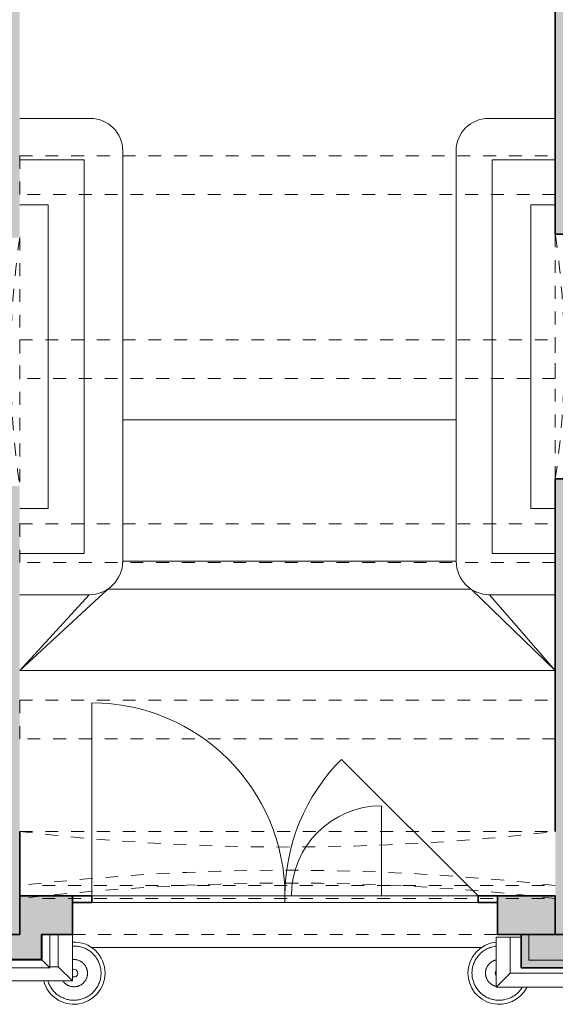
# Model space of a CAD drawing. Header units: metres. Extents: x -0.3 to 46.9, y -0.4 to 27.9.
# Tile 10 of 26: x 17.7 to 21.8, y 0 to 7.7. Entities that reach past the tile are written whole.
import ezdxf

# ---------------------------------------------------------------- set-up
doc = ezdxf.new("R2010")
doc.units = ezdxf.units.M
doc.linetypes.add('AV - Cerch_ 1 tecka 4mm', pattern=[0.006, 0.004, -0.001, 0, -0.001])
doc.linetypes.add('AV - Cerch_ 2 tecky 4mm', pattern=[0.008, 0.004, -0.0015, 0, -0.001, 0, -0.0015])
doc.layers.add('AV-SRAFY', color=7, linetype='Continuous', lineweight=35)
doc.layers.add('AV-STAVBA', color=7, linetype='Continuous', lineweight=18)

# ---------------------------------------------------------------- blocks, each defined once
blk = doc.blocks.new('GM_Otvor s půlkruhovým nadpražím - 1930x3420_965-939870-1NP')
at = {"layer": 'AV-STAVBA', "color": 254, "linetype": 'AV - Cerch_ 1 tecka 4mm', "lineweight": 13, "true_color": 0xcccccc}
for p, q in [((-0.965, 0.275), (0.965, 0.275)), ((0.965, -0.275), (-0.965, -0.275))]:
    blk.add_line(p, q, dxfattribs=at)
for centre, start, end in [((0, 6.8916), 261.70219, 278.29781), ((0, -6.8916), 81.70219, 98.29781)]:
    blk.add_arc(centre, 6.6866, start, end, dxfattribs=at)
blk = doc.blocks.new('GM_Otvor s půlkruhovým nadpražím - 1900x3420_965-945535-1NP')
at = {"layer": 'AV-STAVBA', "color": 254, "linetype": 'AV - Cerch_ 1 tecka 4mm', "lineweight": 13, "true_color": 0xcccccc}
for p, q in [((-0.95, 0.29), (0.95, 0.29)), ((0.95, -0.29), (-0.95, -0.29))]:
    blk.add_line(p, q, dxfattribs=at)
for centre, start, end in [((0, 6.7014), 261.57164, 278.42836), ((0, -6.7014), 81.57164, 98.42836)]:
    blk.add_arc(centre, 6.4814, start, end, dxfattribs=at)
blk = doc.blocks.new('GM_Otvor s klenutým nadpražím - 4160x5200-1335175-1NP')
at = {"layer": 'AV-STAVBA', "color": 254, "linetype": 'AV - Cerch_ 1 tecka 4mm', "lineweight": 13, "true_color": 0xcccccc}
for p, q in [((-2.08, 0.45), (2.08, 0.45)), ((1.9965, -0.07), (-1.9965, -0.07))]:
    blk.add_line(p, q, dxfattribs=at)
for centre, start, end in [((0, 18.4167), 263.39627, 276.60373), ((0, -18.0367), 83.39627, 96.60373)]:
    blk.add_arc(centre, 18.0867, start, end, dxfattribs=at)
blk = doc.blocks.new('DO_2_Ocel__členěné dřevěné vrata - 1500x1970-1358107-1NP')
at = {"layer": 'AV-STAVBA', "color": 254, "true_color": 0xcccccc}
for p, q in [((-1.5, 1.65), (-1.5, 0.15)), ((1.5, 0.15), (0.4393, 1.2107)), ((0.75, 0.85), (0.75, 0.15)), ((-1.5, 0.1), (1.5, 0.1)), ((0, 0.15), (0, 0.1))]:
    blk.add_line(p, q, dxfattribs=at)
at = {"layer": 'AV-STAVBA', "color": 254, "lineweight": 35, "true_color": 0xcccccc}
for p, q in [((-1.5, 0.15), (-1.65, 0.15)), ((-1.65, 0.1), (-1.5, 0.1)), ((-1.5, 0.1), (-1.5, 0.15)), ((1.65, 0.15), (1.5, 0.15)), ((1.5, 0.15), (1.5, 0.1)), ((1.5, 0.1), (1.65, 0.1))]:
    blk.add_line(p, q, dxfattribs=at)
at = {"layer": 'AV-STAVBA', "color": 254, "linetype": 'AV - Cerch_ 1 tecka 4mm', "true_color": 0xcccccc}
for p, q in [((-1.65, 0.15), (1.65, 0.15)), ((-1.5, 0.15), (1.5, 0.15)), ((-1.5, 0.1), (1.5, 0.1)), ((1.65, -0.15), (-1.65, -0.15))]:
    blk.add_line(p, q, dxfattribs=at)
at = {"layer": 'AV-STAVBA', "color": 254, "true_color": 0xcccccc}
for centre, radius, start, end in [((-1.5, 0.15), 1.5, 360, 90), ((1.5, 0.15), 1.5, 135, 180), ((0.75, 0.15), 0.7, 90, 180)]:
    blk.add_arc(centre, radius, start, end, dxfattribs=at)
blk = doc.blocks.new('SFR_Trám_obdelník - 300x380-1644687-1NP')
at = {"layer": 'AV-STAVBA', "color": 254, "linetype": 'AV - Cerch_ 1 tecka 4mm', "lineweight": 13, "true_color": 0xcccccc}
for p, q in [((-2.08, -0.15), (-2.08, 0.15)), ((-2.08, 0.15), (2.08, 0.15)), ((2.08, 0.15), (2.08, -0.15)), ((2.08, -0.15), (-2.08, -0.15))]:
    blk.add_line(p, q, dxfattribs=at)
blk = doc.blocks.new('Zdobná fasáda 1NP - Zdobná fasáda 1NP-1554848-1NP')
at = {"layer": 'AV-STAVBA', "true_color": 0xcccccc}
blk.add_hatch(color=254, dxfattribs=at).paths.add_polyline_path([(21.5598, 0.2882), (23.0714, 0.2882), (23.0714, 0.5482), (23.0114, 0.5482), (23.0114, 0.3482), (21.6198, 0.3482), (21.6198, 0.5482), (21.5598, 0.5482), (21.5598, 0.4017)])
at = {"layer": 'AV-STAVBA', "color": 254, "true_color": 0xcccccc}
for p, q in [((17.8398, 0.3482), (17.8398, 0.5482)), ((17.8998, 0.5482), (17.8998, 0.2882)), ((17.9648, 0.5482), (17.9648, 0.2982)), ((18.0748, 0.5482), (18.0748, 0.1882)), ((21.6198, 0.3482), (21.6198, 0.5482)), ((21.3648, 0.5282), (21.4748, 0.5282)), ((21.3648, 0.1382), (21.3648, 0.5282)), ((21.4748, 0.2482), (21.4748, 0.5282)), ((16.465, 0.3482), (17.8398, 0.3482)), ((17.8998, 0.2882), (17.8398, 0.3482)), ((23.0114, 0.3482), (21.6198, 0.3482)), ((17.8998, 0.2882), (16.405, 0.2882)), ((17.8998, 0.2982), (17.9648, 0.2982)), ((18.0748, 0.1882), (17.9648, 0.2982)), ((21.4748, 0.2482), (21.3648, 0.1382)), ((33.9191, 0.2482), (21.4748, 0.2482)), ((18.0748, 0.1882), (5.6298, 0.1882)), ((33.8298, 0.1382), (21.3648, 0.1382))]:
    blk.add_line(p, q, dxfattribs=at)
at = {"layer": 'AV-STAVBA', "color": 254, "lineweight": 35, "true_color": 0xcccccc}
for p, q in [((21.6198, 0.5482), (21.5598, 0.5482)), ((21.5598, 0.5482), (21.5598, 0.2882)), ((21.5598, 0.2882), (23.0714, 0.2882))]:
    blk.add_line(p, q, dxfattribs=at)
at = {"layer": 'AV-STAVBA', "color": 254, "true_color": 0xcccccc, "flags": 128}
for points in [[(18.2965, 0.2482), (18.2964, 0.2566), (18.2959, 0.265), (18.295, 0.2734), (18.2939, 0.2818), (18.2923, 0.2901), (18.2905, 0.2983), (18.2883, 0.3064), (18.2859, 0.3145), (18.283, 0.3224), (18.2799, 0.3302), (18.2765, 0.3379), (18.2727, 0.3455), (18.2687, 0.3529), (18.2644, 0.3601), (18.2598, 0.3672), (18.2549, 0.374), (18.2497, 0.3807), (18.2443, 0.3871), (18.2386, 0.3933), (18.2327, 0.3993), (18.2265, 0.4051), (18.2201, 0.4106), (18.2135, 0.4158), (18.2067, 0.4208), (18.1997, 0.4255), (18.1925, 0.4299), (18.1852, 0.434), (18.1777, 0.4378), (18.17, 0.4414), (18.1622, 0.4446), (18.1543, 0.4475), (18.1463, 0.45), (18.1382, 0.4523), (18.13, 0.4542), (18.1217, 0.4558), (18.1134, 0.4571), (18.105, 0.458), (18.0966, 0.4586), (18.0881, 0.4589), (18.0797, 0.4588), (18.0748, 0.4585)], [(21.3648, 0.4575), (21.3571, 0.4565), (21.3488, 0.4551), (21.3405, 0.4534), (21.3323, 0.4513), (21.3243, 0.4489), (21.3163, 0.4462), (21.3084, 0.4431), (21.3007, 0.4398), (21.2931, 0.4361), (21.2857, 0.4322), (21.2784, 0.4279), (21.2713, 0.4234), (21.2644, 0.4185), (21.2577, 0.4134), (21.2512, 0.4081), (21.2449, 0.4025), (21.2388, 0.3966), (21.233, 0.3905), (21.2275, 0.3842), (21.2221, 0.3776), (21.2171, 0.3709), (21.2123, 0.3639), (21.2079, 0.3568), (21.2037, 0.3495), (21.1997, 0.342), (21.1961, 0.3344), (21.1929, 0.3267), (21.1899, 0.3188), (21.1872, 0.3108), (21.1849, 0.3027), (21.1829, 0.2945), (21.1812, 0.2863), (21.1798, 0.2779), (21.1788, 0.2696), (21.1781, 0.2612), (21.1777, 0.2528), (21.1777, 0.2482)], [(18.1915, 0.2482), (18.1915, 0.2524), (18.1912, 0.2567), (18.1908, 0.2609), (18.1902, 0.265), (18.1894, 0.2692), (18.1885, 0.2733), (18.1874, 0.2774), (18.1862, 0.2814), (18.1848, 0.2854), (18.1832, 0.2894), (18.1815, 0.2932), (18.1796, 0.297), (18.1776, 0.3007), (18.1754, 0.3043), (18.1731, 0.3079), (18.1706, 0.3113), (18.168, 0.3147), (18.1653, 0.3179), (18.1625, 0.321), (18.1595, 0.324), (18.1564, 0.3269), (18.1532, 0.3297), (18.1499, 0.3323), (18.1465, 0.3348), (18.143, 0.3371), (18.1394, 0.3393), (18.1357, 0.3414), (18.1319, 0.3433), (18.1281, 0.3451), (18.1242, 0.3467), (18.1202, 0.3482), (18.1162, 0.3494), (18.1121, 0.3506), (18.108, 0.3515), (18.1038, 0.3523), (18.0997, 0.353), (18.0955, 0.3534), (18.0912, 0.3537), (18.087, 0.3539), (18.0828, 0.3538), (18.0786, 0.3536), (18.0748, 0.3533)], [(21.3644, 0.3511), (21.3603, 0.3501), (21.3562, 0.3489), (21.3522, 0.3475), (21.3483, 0.346), (21.3444, 0.3443), (21.3406, 0.3425), (21.3369, 0.3405), (21.3332, 0.3383), (21.3297, 0.3361), (21.3262, 0.3336), (21.3228, 0.3311), (21.3196, 0.3284), (21.3164, 0.3256), (21.3134, 0.3226), (21.3105, 0.3196), (21.3077, 0.3164), (21.305, 0.3131), (21.3025, 0.3097), (21.3001, 0.3063), (21.2978, 0.3027), (21.2957, 0.299), (21.2938, 0.2953), (21.292, 0.2914), (21.2903, 0.2876), (21.2888, 0.2836), (21.2875, 0.2796), (21.2863, 0.2755), (21.2853, 0.2714), (21.2844, 0.2673), (21.2838, 0.2631), (21.2832, 0.2589), (21.2829, 0.2547), (21.2827, 0.2505), (21.2827, 0.2482)], [(17.884, 0.1882), (17.8859, 0.1819), (17.8887, 0.174), (17.8918, 0.1662), (17.8953, 0.1585), (17.899, 0.1509), (17.903, 0.1435), (17.9074, 0.1363), (17.912, 0.1293), (17.9169, 0.1224), (17.9221, 0.1157), (17.9275, 0.1093), (17.9332, 0.1031), (17.9391, 0.0971), (17.9453, 0.0913), (17.9516, 0.0858), (17.9582, 0.0806), (17.965, 0.0756), (17.972, 0.0709), (17.9792, 0.0665), (17.9866, 0.0624), (17.9941, 0.0586), (18.0017, 0.0551), (18.0095, 0.0519), (18.0174, 0.049), (18.0255, 0.0464), (18.0336, 0.0441), (18.0418, 0.0422), (18.0501, 0.0406), (18.0584, 0.0393), (18.0668, 0.0384), (18.0752, 0.0378), (18.0836, 0.0375), (18.092, 0.0376), (18.1004, 0.038), (18.1088, 0.0388), (18.1172, 0.0399), (18.1255, 0.0413), (18.1337, 0.043), (18.1419, 0.0451), (18.15, 0.0475), (18.158, 0.0502), (18.1658, 0.0533), (18.1735, 0.0566), (18.1811, 0.0603), (18.1886, 0.0643), (18.1958, 0.0685), (18.2029, 0.0731), (18.2099, 0.0779), (18.2166, 0.083), (18.2231, 0.0883), (18.2294, 0.0939), (18.2354, 0.0998), (18.2412, 0.1059), (18.2468, 0.1122), (18.2521, 0.1188), (18.2571, 0.1255), (18.2619, 0.1325), (18.2664, 0.1396), (18.2706, 0.1469), (18.2745, 0.1544), (18.2781, 0.162), (18.2814, 0.1698), (18.2844, 0.1776), (18.287, 0.1856), (18.2894, 0.1937), (18.2914, 0.2019), (18.2931, 0.2102), (18.2944, 0.2185), (18.2955, 0.2268), (18.2961, 0.2352), (18.2965, 0.2437), (18.2965, 0.2482)], [(17.9989, 0.1882), (18.0011, 0.1851), (18.0037, 0.1818), (18.0064, 0.1785), (18.0093, 0.1754), (18.0123, 0.1724), (18.0153, 0.1695), (18.0185, 0.1668), (18.0219, 0.1641), (18.0253, 0.1616), (18.0288, 0.1593), (18.0324, 0.1571), (18.0361, 0.155), (18.0398, 0.1531), (18.0437, 0.1513), (18.0476, 0.1497), (18.0516, 0.1483), (18.0556, 0.147), (18.0596, 0.1458), (18.0638, 0.1449), (18.0679, 0.1441), (18.0721, 0.1434), (18.0763, 0.143), (18.0805, 0.1427), (18.0847, 0.1425), (18.089, 0.1426), (18.0932, 0.1428), (18.0974, 0.1432), (18.1016, 0.1437), (18.1057, 0.1444), (18.1099, 0.1453), (18.114, 0.1463), (18.118, 0.1475), (18.122, 0.1489), (18.126, 0.1504), (18.1298, 0.1521), (18.1337, 0.154), (18.1374, 0.1559), (18.141, 0.1581), (18.1446, 0.1604), (18.1481, 0.1628), (18.1514, 0.1653), (18.1547, 0.168), (18.1578, 0.1708), (18.1609, 0.1738), (18.1638, 0.1768), (18.1666, 0.18), (18.1693, 0.1833), (18.1718, 0.1867), (18.1742, 0.1902), (18.1764, 0.1937), (18.1785, 0.1974), (18.1805, 0.2011), (18.1823, 0.205), (18.1839, 0.2089), (18.1854, 0.2128), (18.1868, 0.2168), (18.188, 0.2209), (18.189, 0.225), (18.1898, 0.2291), (18.1905, 0.2333), (18.191, 0.2375), (18.1913, 0.2417), (18.1915, 0.2459), (18.1915, 0.2482)], [(21.1777, 0.2482), (21.1779, 0.2398), (21.1784, 0.2314), (21.1792, 0.223), (21.1804, 0.2146), (21.1819, 0.2064), (21.1837, 0.1981), (21.1859, 0.19), (21.1884, 0.1819), (21.1912, 0.174), (21.1943, 0.1662), (21.1978, 0.1585), (21.2015, 0.1509), (21.2055, 0.1435), (21.2099, 0.1363), (21.2145, 0.1293), (21.2194, 0.1224), (21.2246, 0.1157), (21.23, 0.1093), (21.2357, 0.1031), (21.2416, 0.0971), (21.2478, 0.0913), (21.2541, 0.0858), (21.2607, 0.0806), (21.2675, 0.0756), (21.2745, 0.0709), (21.2817, 0.0665), (21.2891, 0.0624), (21.2966, 0.0586), (21.3042, 0.0551), (21.312, 0.0519), (21.3199, 0.049), (21.328, 0.0464), (21.3361, 0.0441), (21.3443, 0.0422), (21.3526, 0.0406), (21.3609, 0.0393), (21.3693, 0.0384), (21.3777, 0.0378), (21.3861, 0.0375), (21.3945, 0.0376), (21.4029, 0.038), (21.4113, 0.0388), (21.4197, 0.0399), (21.428, 0.0413), (21.4362, 0.043), (21.4444, 0.0451), (21.4525, 0.0475), (21.4605, 0.0502), (21.4683, 0.0533), (21.476, 0.0566), (21.4836, 0.0603), (21.4911, 0.0643), (21.4983, 0.0685), (21.5054, 0.0731), (21.5124, 0.0779), (21.5191, 0.083), (21.5256, 0.0883), (21.5319, 0.0939), (21.5379, 0.0998), (21.5437, 0.1059), (21.5493, 0.1122), (21.5546, 0.1188), (21.5596, 0.1255), (21.5644, 0.1325), (21.568, 0.1382)], [(21.2827, 0.2482), (21.2828, 0.244), (21.283, 0.2398), (21.2835, 0.2356), (21.2841, 0.2314), (21.2848, 0.2272), (21.2857, 0.2231), (21.2868, 0.219), (21.2881, 0.215), (21.2895, 0.211), (21.291, 0.2071), (21.2928, 0.2032), (21.2946, 0.1994), (21.2967, 0.1957), (21.2988, 0.1921), (21.3012, 0.1885), (21.3036, 0.1851), (21.3062, 0.1818), (21.3089, 0.1785), (21.3118, 0.1754), (21.3148, 0.1724), (21.3178, 0.1695), (21.321, 0.1668), (21.3244, 0.1641), (21.3278, 0.1616), (21.3313, 0.1593), (21.3349, 0.1571), (21.3386, 0.155), (21.3423, 0.1531), (21.3462, 0.1513), (21.3501, 0.1497), (21.3541, 0.1483), (21.3581, 0.147), (21.3621, 0.1458), (21.3648, 0.1452)]]:
    blk.add_lwpolyline(points, dxfattribs=at)
at = {"layer": 'AV-STAVBA', "color": 254, "true_color": 0xcccccc}
for centre, radius, start, end in [((18.0859, 0.2482), 0.2421, 360, 92.63918), ((21.3884, 0.2482), 0.2421, 95.62195, 180), ((18.0859, 0.2482), 0.2421, 194.39437, 360), ((18.0859, 0.2482), 0.0301, 37.21448, 112.17271), ((18.0859, 0.2482), 0.0301, 247.82729, 360), ((18.0859, 0.2482), 0.0301, 360, 36), ((21.3884, 0.2482), 0.2421, 180, 332.9023), ((21.3884, 0.2482), 0.0301, 144, 180), ((21.3884, 0.2482), 0.0301, 180, 216)]:
    blk.add_arc(centre, radius, start, end, dxfattribs=at)
blk = doc.blocks.new('GM_Otvor s klenutým nadpražím - 4160x5200-1561804-1NP')
at = {"layer": 'AV-STAVBA', "color": 254, "linetype": 'AV - Cerch_ 1 tecka 4mm', "lineweight": 13, "true_color": 0xcccccc}
for p, q in [((-2.08, 0.4), (2.08, 0.4)), ((1.9965, -0.02), (-1.9965, -0.02))]:
    blk.add_line(p, q, dxfattribs=at)
for centre, start, end in [((0, 18.3667), 263.39627, 276.60373), ((0, -17.9867), 83.39627, 96.60373)]:
    blk.add_arc(centre, 18.0867, start, end, dxfattribs=at)
blk = doc.blocks.new('D0089 - 1514 - OÚPSŘ_Benešova_rvt-1-1NP')
at = {"layer": 'AV-SRAFY', "lineweight": 18, "true_color": 0xcccccc}
h = blk.add_hatch(color=254, dxfattribs=at)
h.paths.add_polyline_path([(17.1648, 7.3582), (17.6648, 7.3582), (17.6648, 10.1182), (17.1648, 10.1182), (17.1648, 8.0382)])
h.paths.add_polyline_path([(17.525, 11.9682), (17.6648, 11.9682), (17.6648, 13.8482), (17.4148, 13.8482), (17.4148, 14.0482), (17.1648, 14.0482), (17.1648, 11.9682)])
h = blk.add_hatch(color=254, dxfattribs=at)
h.paths.add_polyline_path([(22.4048, 1.3482), (22.4048, 4.0882), (21.8248, 4.0882), (21.8248, 1.3482)])
h.paths.add_polyline_path([(21.8248, 5.9882), (22.4048, 5.9882), (22.4048, 8.5282), (21.8248, 8.5282), (21.8248, 6.9002)])
h = blk.add_hatch(color=254, dxfattribs=at)
h.paths.add_polyline_path([(17.6648, 1.3482), (17.6648, 4.0332), (17.1148, 4.0332), (17.1148, 1.3482), (17.525, 1.3482)])
h.paths.add_polyline_path([(17.6648, 5.9632), (17.6648, 7.3582), (17.1148, 7.3582), (17.1148, 5.9632), (17.525, 5.9632)])
h = blk.add_hatch(color=254, dxfattribs=at)
h.paths.add_polyline_path([(17.1148, 0.5482), (17.6648, 0.5482), (17.6648, 1.3482), (17.1148, 1.3482), (17.1148, 1.1237)])
h.paths.add_polyline_path([(21.8248, 0.5482), (22.4048, 0.5482), (22.4048, 1.3482), (21.8248, 1.3482), (21.8248, 1.1237)])
h = blk.add_hatch(color=254, dxfattribs=at)
h.paths.add_polyline_path([(17.6648, 0.5482), (18.0748, 0.5482), (18.0748, 0.8482), (17.6648, 0.8482), (17.6648, 0.7627)])
h.paths.add_polyline_path([(21.8248, 0.5482), (21.8248, 0.8482), (21.3748, 0.8482), (21.3748, 0.5482), (21.5495, 0.5482)])
h = blk.add_hatch(color=254, dxfattribs=at)
h.paths.add_polyline_path([(11.9185, 0.3547), (11.9185, 0.5482), (10.5715, 0.5482), (10.5715, 0.3547), (11.4883, 0.3547)])
h.paths.add_polyline_path([(5.4448, 0.3547), (6.0985, 0.3547), (6.0985, 0.5482), (5.4448, 0.5482), (5.4448, 0.4482)])
h.paths.add_polyline_path([(17.8333, 0.3547), (17.8333, 0.5482), (16.4715, 0.5482), (16.4715, 0.3547), (17.7766, 0.3547)])
h.paths.add_polyline_path([(7.6615, 0.3547), (9.0085, 0.3547), (9.0085, 0.5482), (7.6615, 0.5482)])
h.paths.add_polyline_path([(13.5005, 0.3547), (14.8685, 0.3547), (14.8685, 0.5482), (13.4815, 0.5482), (13.4815, 0.3547)])
h = blk.add_hatch(color=254, dxfattribs=at)
h.paths.add_polyline_path([(21.6198, 0.3482), (23.0114, 0.3482), (23.0114, 0.5482), (21.6198, 0.5482), (21.6198, 0.4017)])
h.paths.add_polyline_path([(34.0048, 0.3482), (34.0048, 0.5482), (33.3614, 0.5482), (33.3614, 0.3482), (33.9791, 0.3482)])
h.paths.add_polyline_path([(27.5014, 0.3482), (28.8614, 0.3482), (28.8614, 0.5482), (27.5014, 0.5482)])
h.paths.add_polyline_path([(31.6108, 0.3482), (31.8014, 0.3482), (31.8014, 0.5482), (30.4214, 0.5482), (30.4214, 0.3482)])
h.paths.add_polyline_path([(24.5714, 0.3482), (25.9414, 0.3482), (25.9414, 0.5482), (24.5714, 0.5482)])
at = {"layer": 'AV-STAVBA', "color": 254, "lineweight": 35, "true_color": 0xcccccc}
for p, q in [((21.8248, 8.5282), (21.8248, 5.9882)), ((21.8248, 5.9882), (22.4048, 5.9882)), ((22.4048, 4.0882), (21.8248, 4.0882)), ((21.8248, 4.0882), (21.8248, 1.3482)), ((17.6648, 0.5482), (17.6648, 1.3482)), ((18.0748, 0.8482), (17.6648, 0.8482)), ((17.6648, 0.8482), (17.6648, 0.5482)), ((18.0748, 0.5482), (18.0748, 0.8482)), ((21.8248, 0.8482), (21.3748, 0.8482)), ((21.3748, 0.8482), (21.3748, 0.5482)), ((21.8248, 0.5482), (21.8248, 0.8482)), ((17.6648, 0.5482), (16.4715, 0.5482)), ((17.1148, 0.5482), (17.6648, 0.5482)), ((17.8333, 0.5482), (18.0748, 0.5482)), ((17.8333, 0.3547), (17.8333, 0.5482)), ((21.3748, 0.5482), (21.8248, 0.5482)), ((23.0114, 0.5482), (21.6198, 0.5482)), ((16.4715, 0.3547), (17.8333, 0.3547))]:
    blk.add_line(p, q, dxfattribs=at)
at = {"layer": 'AV-STAVBA', "color": 254, "true_color": 0xcccccc}
for p, q in [((18.2148, 6.8882), (17.6648, 6.8882)), ((21.8248, 6.8882), (21.3048, 6.8882)), ((18.4648, 3.4482), (18.4648, 6.6382)), ((21.0548, 6.6382), (21.0548, 3.4482)), ((18.1648, 6.5682), (17.6648, 6.5682)), ((18.1648, 3.5082), (18.1648, 6.5682)), ((21.3348, 6.5682), (21.3348, 3.5082)), ((21.8248, 6.5682), (21.3348, 6.5682)), ((17.8848, 6.2182), (17.6648, 6.2182)), ((17.8848, 3.8582), (17.8848, 6.2182)), ((21.6348, 6.2182), (21.6348, 3.8582)), ((21.8248, 6.2182), (21.6348, 6.2182)), ((18.4648, 4.5482), (21.0548, 4.5482)), ((17.6648, 3.8582), (17.8848, 3.8582)), ((21.6348, 3.8582), (21.8248, 3.8582)), ((17.6648, 3.5082), (18.1648, 3.5082)), ((18.4648, 3.4482), (21.0548, 3.4482)), ((21.3348, 3.5082), (21.8248, 3.5082)), ((17.6648, 2.5982), (18.3493, 3.232)), ((18.3493, 3.2321), (21.1704, 3.2321)), ((21.8248, 2.5982), (21.1704, 3.232)), ((17.6648, 2.5982), (18.2048, 3.1882)), ((17.6648, 3.1882), (18.2048, 3.1882)), ((21.3148, 3.1882), (21.8248, 2.5982)), ((21.3148, 3.1882), (21.8248, 3.1882)), ((21.8248, 2.5982), (17.6648, 2.5982)), ((21.2248, 0.8482), (18.2248, 0.8482)), ((17.8398, 0.5482), (17.8398, 0.3482)), ((17.9648, 0.5482), (17.9648, 0.2982)), ((21.6198, 0.5482), (21.6198, 0.3482)), ((21.4748, 0.5282), (21.5598, 0.5282)), ((21.4748, 0.2482), (21.4748, 0.5282)), ((18.2198, 0.4482), (19.2148, 0.4482)), ((20.1648, 0.4482), (19.2148, 0.4482)), ((20.1648, 0.4482), (21.2544, 0.4482)), ((17.8398, 0.3482), (16.465, 0.3482)), ((17.8398, 0.3482), (17.8333, 0.3547)), ((21.6198, 0.3482), (23.0114, 0.3482)), ((17.9648, 0.2982), (17.8998, 0.2982)), ((21.8248, 0.2482), (21.4748, 0.2482)), ((33.9191, 0.2482), (21.8248, 0.2482))]:
    blk.add_line(p, q, dxfattribs=at)
at = {"layer": 'AV-STAVBA', "color": 254, "linetype": 'AV - Cerch_ 2 tecky 4mm', "true_color": 0xcccccc}
for p, q in [((18.2148, 6.8882), (17.6648, 6.8882)), ((21.8248, 6.8882), (21.3048, 6.8882)), ((18.4648, 3.4482), (18.4648, 6.6382)), ((21.0548, 6.6382), (21.0548, 3.4482)), ((18.1648, 6.5682), (17.6648, 6.5682)), ((18.1648, 3.5082), (18.1648, 6.5682)), ((21.3348, 6.5682), (21.3348, 3.5082)), ((21.8248, 6.5682), (21.3348, 6.5682)), ((17.8848, 6.2182), (17.6648, 6.2182)), ((17.8848, 3.8582), (17.8848, 6.2182)), ((21.6348, 6.2182), (21.6348, 3.8582)), ((21.8248, 6.2182), (21.6348, 6.2182)), ((17.6648, 3.8582), (17.8848, 3.8582)), ((21.6348, 3.8582), (21.8248, 3.8582)), ((17.6648, 3.5082), (18.1648, 3.5082)), ((21.3348, 3.5082), (21.8248, 3.5082)), ((17.6648, 3.1882), (18.2048, 3.1882)), ((21.3148, 3.1882), (21.8248, 3.1882))]:
    blk.add_line(p, q, dxfattribs=at)
at = {"layer": 'AV-STAVBA', "color": 254, "true_color": 0xcccccc}
for centre, radius, start, end in [((18.2148, 6.6382), 0.25, 0, 90), ((21.3048, 6.6382), 0.25, 90, 180), ((18.2048, 3.4482), 0.26, 270, 0), ((21.3148, 3.4482), 0.26, 180, 270)]:
    blk.add_arc(centre, radius, start, end, dxfattribs=at)
at = {"layer": 'AV-STAVBA', "color": 254, "linetype": 'AV - Cerch_ 2 tecky 4mm', "true_color": 0xcccccc}
for centre, radius, start, end in [((18.2148, 6.6382), 0.25, 0, 90), ((21.3048, 6.6382), 0.25, 90, 180), ((18.2048, 3.4482), 0.26, 270, 0), ((21.3148, 3.4482), 0.26, 180, 270)]:
    blk.add_arc(centre, radius, start, end, dxfattribs=at)
at = {"layer": 'AV-STAVBA', "color": 254, "lineweight": 18, "true_color": 0xcccccc}
for name, p in [('SFR_Trám_obdelník - 300x380-1644687-1NP', (19.7448, 6.4482)), ('SFR_Trám_obdelník - 300x380-1644687-1NP', (19.7448, 5.0182)), ('SFR_Trám_obdelník - 300x380-1644687-1NP', (19.7448, 3.5882)), ('SFR_Trám_obdelník - 300x380-1644687-1NP', (19.7448, 2.2182)), ('DO_2_Ocel__členěné dřevěné vrata - 1500x1970-1358107-1NP', (19.7248, 0.6982)), ('GM_Otvor s klenutým nadpražím - 4160x5200-1335175-1NP', (19.7448, 0.8982)), ('GM_Otvor s klenutým nadpražím - 4160x5200-1561804-1NP', (19.7448, 0.9482)), ('Zdobná fasáda 1NP - Zdobná fasáda 1NP-1554848-1NP', (0, 0))]:
    blk.add_blockref(name, p, dxfattribs=at)
for name, p, rotation in [('GM_Otvor s půlkruhovým nadpražím - 1900x3420_965-945535-1NP', (22.1148, 5.0382), 269.9999999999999), ('GM_Otvor s půlkruhovým nadpražím - 1930x3420_965-939870-1NP', (17.3898, 4.9982), 89.99999999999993)]:
    blk.add_blockref(name, p, dxfattribs=dict(at, rotation=rotation))

msp = doc.modelspace()

# ---------------------------------------------------------------- block references
at = {"lineweight": 5}
msp.add_blockref('D0089 - 1514 - OÚPSŘ_Benešova_rvt-1-1NP', (0, 0), dxfattribs=at)

doc.saveas('drawing.dxf')
